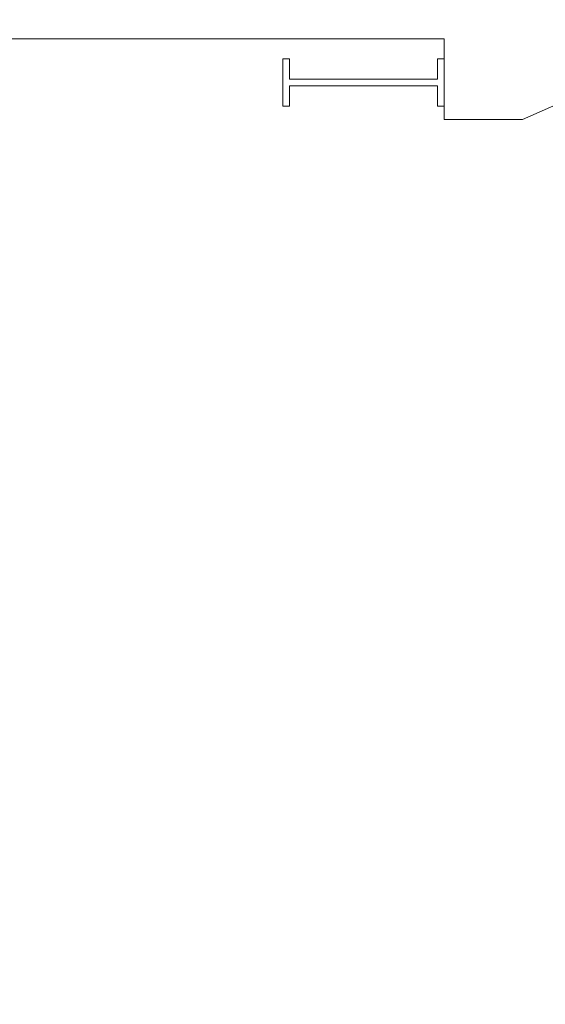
# Model space of a CAD drawing. Header units: millimetres. Extents: x -385852 to 693036, y -525006 to 444206.
# Tile 106 of 156: x 208030 to 211935, y 55828 to 63141. Entities that reach past the tile are written whole.
import ezdxf

# ---------------------------------------------------------------- set-up
doc = ezdxf.new("R2010")
doc.units = ezdxf.units.MM
for name, color, linetype, lineweight in [('A99_N_leg-text', 7, 'Continuous', 9), ('A99_N_leg-text @ 200 VP14', 7, 'Continuous', 9), ('A99_N_leg-text @ 200 VP4', 7, 'Continuous', 9), ('A99_S_kce-pohl', 61, 'Continuous', 5), ('A99_S_kce-rez-sil', 7, 'Continuous', 15)]:
    doc.layers.add(name, color=color, linetype=linetype, lineweight=lineweight)
doc.styles.add('A99_kota', font='isocpeur.ttf', dxfattribs={"height": 2})

# ---------------------------------------------------------------- blocks, each defined once
blk = doc.blocks.new('*U2652')
at = {"layer": 'A99_N_leg-text @ 200 VP14', "linetype": 'Continuous', "lineweight": 0, "insert": (162730, -32600), "char_height": 400, "width": 19240, "attachment_point": 1, "rotation": 90, "style": 'A99_kota'}
blk.add_mtext('\\A1;\\pi-1200,l1200,t1200,22800;^IPOZNÁMKA:\\P^INAVRŽENÉ STAVEBNÍ ÚPRAVY BYLY PROVEDENY NA ZÁKLADĚ  INVESTOREM PŘEDANÝCH ELEKTRONICKÝCH PODKLADŮ.\\P ^IPŘED PROVÁDĚNÍM STAVEBNÍCH ÚPRAV JE NUTNÉ VEŠKERÉ PRVKY PŘESNĚ ZAMĚŘIT, ZDALI JSOU V SOULADU S PROJEKTOVOU DOKUMENTACÍ A PROVÉST VIZUÁLNÍ KONTROLU.', dxfattribs=at)
at = {"layer": 'A99_N_leg-text @ 200 VP4', "linetype": 'Continuous', "lineweight": 0, "insert": (162730, -32600), "char_height": 400, "width": 19240, "attachment_point": 1, "rotation": 90, "style": 'A99_kota'}
blk.add_mtext('\\A1;\\pi-1200,l1200,t1200,22800;^IPOZNÁMKA:\\P^INAVRŽENÉ STAVEBNÍ ÚPRAVY BYLY PROVEDENY NA ZÁKLADĚ  INVESTOREM PŘEDANÝCH ELEKTRONICKÝCH PODKLADŮ.\\P ^IPŘED PROVÁDĚNÍM STAVEBNÍCH ÚPRAV JE NUTNÉ VEŠKERÉ PRVKY PŘESNĚ ZAMĚŘIT, ZDALI JSOU V SOULADU S PROJEKTOVOU DOKUMENTACÍ A PROVÉST VIZUÁLNÍ KONTROLU.', dxfattribs=at)

msp = doc.modelspace()

# ---------------------------------------------------------------- linework, layer by layer
at = {"layer": 'A99_S_kce-pohl'}
for p, q in [((211185, 63000), (206465.4762, 63000)), ((211185, 62400), (211185, 63000)), ((212105, 62550), (211765.3827, 62400)), ((211185, 62400), (211765.3827, 62400))]:
    msp.add_line(p, q, dxfattribs=at)
at = {"layer": 'A99_S_kce-rez-sil', "linetype": 'Continuous'}
for p, q in [((209985, 62500), (209985, 62850)), ((209985, 62850), (210035, 62850)), ((210035, 62850), (210035, 62700)), ((211185, 62850), (211135, 62850)), ((211135, 62850), (211135, 62700)), ((211185, 62500), (211185, 62850)), ((210035, 62700), (211135, 62700)), ((210035, 62500), (210035, 62650)), ((210035, 62650), (211135, 62650)), ((211135, 62500), (211135, 62650)), ((209985, 62500), (210035, 62500)), ((211185, 62500), (211135, 62500))]:
    msp.add_line(p, q, dxfattribs=at)

# ---------------------------------------------------------------- block references
at = {"layer": 'A99_N_leg-text', "color": 1, "linetype": 'Continuous', "lineweight": 5}
msp.add_blockref('*U2652', (45700, -7800), dxfattribs=at)

doc.saveas('drawing.dxf')
